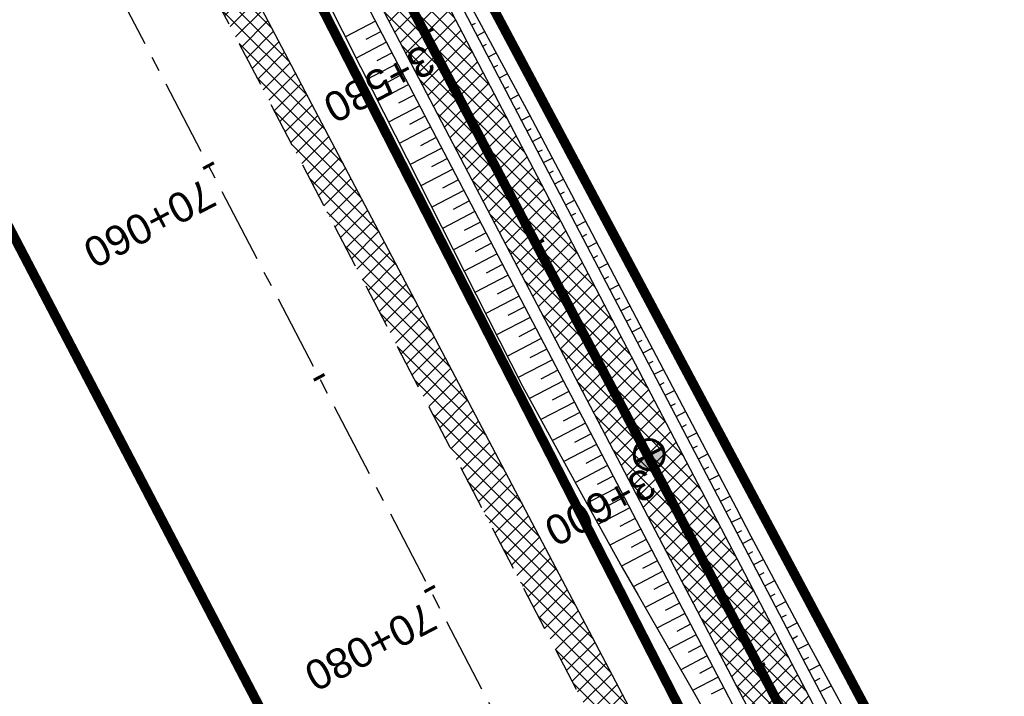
# Model space of a CAD drawing. Header units: metres. Extents: x 7529682 to 7533751, y 5721195 to 5727842.
# Tile 28 of 179: x 7531367 to 7531409, y 5724609 to 5724637. Entities that reach past the tile are written whole.
import ezdxf

# ---------------------------------------------------------------- set-up
doc = ezdxf.new("R2010")
doc.units = ezdxf.units.M
for name, pattern in [('817-dzialki-09-05-04$0$HIDDEN', [0.375, 0.25, -0.125]), ('ACAD_ISO05W100', [33, 24, -3, 0, -3, 0, -3]), ('CENTER', [50.8, 31.75, -6.35, 6.35, -6.35]), ('CENTER2', [28.575, 19.05, -3.175, 3.175, -3.175]), ('HIDDEN', [9.525, 6.35, -3.175])]:
    doc.linetypes.add(name, pattern=pattern)
for name, color, linetype in [('C-DROGI-SYTUACJA', 7, 'Continuous'), ('C-DROGI-SYTUACJA-ETYKIETY', 7, 'Continuous'), ('D-hatch-pobocza', 131, 'Continuous'), ('D-pobocza', 60, 'Continuous'), ('D-rowy', 160, 'Continuous'), ('D-skarpa', 2, 'Continuous'), ('D-skarpa-kreskowanie', 2, 'Continuous')]:
    doc.layers.add(name, color=color, linetype=linetype)
for name, color, linetype, lineweight, true_color in [('D-ewidencja-numery', 7, 'Continuous', 50, 0x40ff00), ('D-hatch-ciag-pieszo-rowerowy', 7, 'Continuous', 13, 0xff9f80), ('D-LR-etap-III', 7, '817-dzialki-09-05-04$0$HIDDEN', 50, 0x00008f)]:
    doc.layers.add(name, color=color, linetype=linetype, lineweight=lineweight, true_color=true_color)
for name, color, linetype, lineweight in [('D-krawędzie', 3, 'Continuous', 30), ('D-obrzeża', 2, 'Continuous', 30), ('D-oś', 10, 'CENTER', 30), ('D-pas-drogowy', 7, 'ACAD_ISO05W100', 50)]:
    doc.layers.add(name, color=color, linetype=linetype, lineweight=lineweight)
doc.layers.add('poprzeczki', color=7, linetype='Continuous', true_color=0x0000c7)
doc.styles.get("Standard").update_dxf_attribs({"font": 'arial.ttf'})

# ---------------------------------------------------------------- blocks, each defined once
blk = doc.blocks.new('AeccTickLine')
at = {"color": 0, "linetype": 'ByBlock', "lineweight": -2}
blk.add_line((0, 1), (0, -1), dxfattribs=at)
blk = doc.blocks.new('kilometraz')
at = {"linetype": 'ByBlock', "lineweight": -2}
blk.add_hatch(color=0, dxfattribs=at).paths.add_polyline_path([(0, -0.28125, 0.41421356), (0.28125, 0, 0.41421356), (0, 0.28125)])
at = {"color": 0, "linetype": 'ByBlock', "lineweight": -2}
blk.add_line((0, 0.28125), (0, -0.28125), dxfattribs=at)
blk.add_circle((0, 0), 0.28125, dxfattribs=at)

msp = doc.modelspace()

# ---------------------------------------------------------------- hatches: boundary and pattern name
at = {"layer": 'D-hatch-ciag-pieszo-rowerowy'}
h = msp.add_hatch(dxfattribs=at)
h.set_pattern_fill('ANSI37', color=256, scale=0.15, style=0)
h.set_pattern_definition([(45, (0.88535, 0.46493), (-0.33675960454, 0.33675960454), []), (135, (0.88535, 0.46493), (-0.33675960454, -0.33675960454), [])])
h.paths.add_polyline_path([(7531426.003, 5724559.81), (7531399.692, 5724609.942), (7531381.172, 5724645.403), (7531371.149, 5724664.426), (7531369.294, 5724662.583), (7531378.958, 5724644.242), (7531397.477, 5724608.783), (7531423.79, 5724558.646), (7531445.036, 5724518.378), (7531473.71, 5724463.87), (7531482.589, 5724446.952), (7531484.87, 5724447.986), (7531475.922, 5724465.034), (7531447.248, 5724519.543)])
at = {"layer": 'D-hatch-pobocza'}
h = msp.add_hatch(dxfattribs=at)
h.set_pattern_fill('ANSI37', color=256, scale=0.15, style=0)
h.set_pattern_definition([(45, (0, 0), (-0.33675960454, 0.33675960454), []), (135, (0, 0), (-0.33675960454, -0.33675960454), [])])
h.paths.add_polyline_path([(7531410.67, 5724574.2), (7531398.06, 5724598.28), (7531373.71, 5724644.55), (7531366.184, 5724659.134), (7531365.969, 5724658.886), (7531365.498, 5724656.917), (7531373.645, 5724641.454), (7531392.162, 5724605.999), (7531418.48, 5724555.853), (7531439.727, 5724515.582), (7531476.36, 5724446.19), (7531478.829, 5724445.626), (7531467.27, 5724466.87), (7531457.65, 5724485.09), (7531437.94, 5724521.98), (7531423.89, 5724548.61)])

# ---------------------------------------------------------------- linework, layer by layer
at = {"layer": 'C-DROGI-SYTUACJA', "color": 10, "linetype": 'CENTER2', "lineweight": 35, "ltscale": 0.2}
msp.add_lwpolyline([(7531156.869, 5725074.83), (7531166.993, 5725055.55, -0.068732), (7531168.479, 5725051.432), (7531169.1, 5725048.503, 0.068783), (7531171.89, 5725040.776), (7531203.621, 5724980.378), (7531234.8, 5724921.535), (7531259.931, 5724874.055), (7531293.333, 5724810.086), (7531313.16, 5724772.033), (7531341.529, 5724719.923, -0.009023), (7531346.533, 5724710.322), (7531363.735, 5724675.815), (7531380.065, 5724644.823), (7531398.584, 5724609.363), (7531424.897, 5724559.228), (7531446.142, 5724518.961), (7531474.816, 5724464.452), (7531498.201, 5724419.897)], format="xyb", dxfattribs=at)
at = {"layer": 'D-ewidencja-numery', "color": 12, "ltscale": 15, "true_color": 0xc70000}
msp.add_lwpolyline([(7531166.31, 5725074.58), (7531172.29, 5725062.58), (7531170.59, 5725055.606), (7531173.733, 5725044.081), (7531215.342, 5724964.86), (7531238.054, 5724921.685), (7531262.39, 5724875.283), (7531295.587, 5724811.266), (7531348.488, 5724712.363), (7531363.741, 5724682.684), (7531366.987, 5724675.865), (7531382.541, 5724646.111), (7531401.299, 5724610.875), (7531428.965, 5724558.862), (7531449.111, 5724520.398), (7531477.293, 5724465.831), (7531500.996, 5724421.113)], dxfattribs=at)
at = {"layer": 'D-krawędzie', "linetype": 'HIDDEN', "ltscale": 0.3, "flags": 128}
msp.add_lwpolyline([(7530572.01, 5726166.06), (7530620.381, 5726072.761), (7530641.555, 5726032.008), (7530660.961, 5725995.07), (7530689.128, 5725941.54), (7530707.336, 5725907.032), (7530725.256, 5725873.093), (7530743.97, 5725837.654), (7530770.527, 5725787.119), (7530787.864, 5725754.267), (7530809.898, 5725712.542), (7530824.739, 5725684.389), (7530840.856, 5725653.693), (7530860.675, 5725616.154), (7530865.283, 5725607.394), (7530878.05, 5725583.08), (7530918.172, 5725507.178), (7530950.163, 5725446.305), (7530993.419, 5725364.265), (7531022.766, 5725308.719), (7531053.81, 5725249.872), (7531081.166, 5725197.875), (7531103.902, 5725154.541), (7531128.123, 5725108.448), (7531149.3, 5725068.25), (7531167.38, 5725033.767), (7531197.165, 5724976.988), (7531228.151, 5724918.034), (7531253.153, 5724870.491), (7531286.796, 5724806.654), (7531306.74, 5724768.665), (7531335.094, 5724714.652), (7531357.319, 5724672.439), (7531373.645, 5724641.454), (7531392.162, 5724605.999), (7531418.48, 5724555.853), (7531439.727, 5724515.582), (7531468.399, 5724461.077), (7531491.782, 5724416.528), (7531531.99, 5724339.833), (7531557.227, 5724291.659), (7531569.852, 5724267.577), (7531591.376, 5724226.548), (7531610.004, 5724191.103), (7531616.883, 5724177.999), (7531629.985, 5724153.025), (7531641.007, 5724132.022), (7531664.906, 5724087.617), (7531677.644, 5724064.786), (7531683.112, 5724054.988), (7531686.753, 5724048.18), (7531695.448, 5724031.697), (7531703.749, 5724015.917), (7531709.214, 5724005.514), (7531719.389, 5723986.147), (7531726.295, 5723973), (7531732.741, 5723960.736), (7531735.13, 5723956.19)], dxfattribs=at)
at = {"layer": 'D-LR-etap-III', "ltscale": 10, "flags": 128}
msp.add_lwpolyline([(7531750.474, 5723895.103, 0.4, 0.4, 0), (7531750.505, 5723895.13, 0.4, 0.4, 0), (7531682.71, 5724022.92, 0.4, 0.4, 0), (7531619.177, 5724147.204, 0.4, 0.4, 0), (7531592.309, 5724198.489, 0.4, 0.4, 0), (7531553.264, 5724272.919, 0.4, 0.4, 0), (7531504.02, 5724366.79, 0.4, 0.4, 0), (7531482.09, 5724407.62, 0.4, 0.4, 0), (7531412.35, 5724541.183, 0.4, 0.4, 0), (7531388.464, 5724586.93, 0.4, 0.4, 0), (7531345.12, 5724669.94, 0.4, 0.4, 0), (7531127.66, 5725081.67, 0.4, 0.4, 0), (7531059.253, 5725211.041, 0.4, 0.4, 0), (7531008.007, 5725307.954, 0.4, 0.4, 0), (7530964.182, 5725390.836, 0.4, 0.4, 0), (7530914.557, 5725484.684, 0.4, 0.4, 0), (7530865.243, 5725577.494, 0.4, 0.4, 0), (7530840.085, 5725624.059, 0.4, 0.4, 0), (7530802.56, 5725694.925, 0.4, 0.4, 0), (7530755.54, 5725787.51, 0.4, 0.4, 0), (7530708.718, 5725876.303, 0.4, 0.4, 0), (7530695.12, 5725902.09, 0.4, 0.4, 0), (7530642.914, 5726001.078, 0.4, 0.4, 0), (7530634.935, 5726016.147, 0.4, 0.4, 0), (7530610.82, 5726061.93, 0.4, 0.4, 0), (7530610.82, 5726061.93, 0.4, 0.4, 0), (7530607.21, 5726063.51, 0.4, 0.4, 0), (7530597.42, 5726080.68, 0.4, 0.4, 0), (7530591.16, 5726088.44, 0.4, 0.4, 0), (7530581.28, 5726107.21, 0.4, 0.4, 0), (7530571.29, 5726130.56, 0.4, 0.4, 0), (7530549.555, 5726171.527, 0.4, 0.4, 0), (7530531.014, 5726206.474, 0.4, 0.4, 0), (7530516.461, 5726236.017, 0.4, 0.4, 0), (7530500.799, 5726266.141, 0.4, 0.4, 0), (7530491.35, 5726283.94, 0.4, 0.4, 0), (7530482.4, 5726303.41, 0.4, 0.4, 0), (7530482.4, 5726303.41, 0.4, 0.4, 0), (7530450.41, 5726357.28, 0.4, 0.4, 0), (7530397.759, 5726458.5, 0.4, 0.4, 0), (7530334.708, 5726583.665, 0.4, 0.4, 0), (7530303.939, 5726645.168, 0.4, 0.4, 0), (7530300.51, 5726651.778, 0.4, 0.4, 0), (7530289.214, 5726671.967, 0.4, 0.4, 0), (7530281.54, 5726685.57, 0.4, 0.4, 0), (7530261.371, 5726724.163, 0.4, 0.4, 0), (7530254.03, 5726738.21, 0.4, 0.4, 0), (7530197.22, 5726845.06, 0.4, 0.4, 0), (7530194.71, 5726849.15, 0.4, 0.4, 0), (7530195.92, 5726850.75, 0.4, 0.4, 0), (7530170.547, 5726892.961, 0.4, 0.4, 0), (7530143.175, 5726945.066, 0.4, 0.4, 0), (7530105.06, 5727018.32, 0.4, 0.4, 0), (7530100.06, 5727027.16, 0.4, 0.4, 0), (7530062.319, 5727099.625, 0.4, 0.4, 0), (7530015.379, 5727189.42, 0.4, 0.4, 0), (7529983.208, 5727250.207, 0.4, 0.4, 0), (7529953.284, 5727306.747, 0.4, 0.4, 0), (7529900.671, 5727406.159, 0.4, 0.4, 0), (7529890.63, 5727425.131, 0.4, 0.4, 0), (7529875.155, 5727454.426, 0.4, 0.4, 0), (7529857.56, 5727487.787, 0.4, 0.4, 0), (7529835.194, 5727530.193, 0.4, 0.4, 0), (7529811.741, 5727574.662, 0.4, 0.4, 0), (7529792.102, 5727611.923, 0.4, 0.4, 0), (7529768.066, 5727657.47, 0.4, 0.4, 0), (7529755.211, 5727682.131, 0.4, 0.4, 0), (7529753.31, 5727681.13, 0.4, 0.4, 0), (7529739.21, 5727707.77, 0.4, 0.4, 0), (7529735.395, 5727711.252, 0.4, 0.4, 0), (7529725.42, 5727730.2, 0.4, 0.4, 0), (7529723.55, 5727729.88, 0.4, 0.4, 0), (7529695.567, 5727782.932, 0.4, 0.4, 0), (7529717.68, 5727794.024, 0.4, 0.4, 0), (7529736.275, 5727758.647, 0.4, 0.4, 0), (7529736.275, 5727758.647, 0.4, 0.4, 0), (7529744.511, 5727750.406, 0.4, 0.4, 0), (7529744.511, 5727750.406, 0.4, 0.4, 0), (7529750.283, 5727738.55, 0.4, 0.4, 0), (7529777.109, 5727687.569, 0.4, 0.4, 0), (7529796.515, 5727651.33, 0.4, 0.4, 0), (7529814.938, 5727616.793, 0.4, 0.4, 0), (7529839.007, 5727572.304, 0.4, 0.4, 0), (7529860.618, 5727532.509, 0.4, 0.4, 0), (7529882.349, 5727491.504, 0.4, 0.4, 0), (7529904.865, 5727449.096, 0.4, 0.4, 0), (7529920.747, 5727418.885, 0.4, 0.4, 0), (7529946.677, 5727368.547, 0.4, 0.4, 0), (7529972.025, 5727320.573, 0.4, 0.4, 0), (7529987.74, 5727290.153, 0.4, 0.4, 0), (7529996.497, 5727273.662, 0.4, 0.4, 0), (7530017.541, 5727234.203, 0.4, 0.4, 0), (7530033.054, 5727204.864, 0.4, 0.4, 0), (7530051.623, 5727170.223, 0.4, 0.4, 0), (7530069.277, 5727137.016, 0.4, 0.4, 0), (7530089.385, 5727097.534, 0.4, 0.4, 0), (7530109.713, 5727060.747, 0.4, 0.4, 0), (7530136.77, 5727011.64, 0.4, 0.4, 0), (7530162.447, 5726962.744, 0.4, 0.4, 0), (7530187.674, 5726916.992, 0.4, 0.4, 0), (7530207.821, 5726879.335, 0.4, 0.4, 0), (7530230.626, 5726834.519, 0.4, 0.4, 0), (7530262.288, 5726776.618, 0.4, 0.4, 0), (7530277.51, 5726760.213, 0.4, 0.4, 0), (7530286.037, 5726744.107, 0.4, 0.4, 0), (7530288.097, 5726735.884, 0.4, 0.4, 0), (7530290.394, 5726725.047, 0.4, 0.4, 0), (7530296.177, 5726713.583, 0.4, 0.4, 0), (7530302.726, 5726701.182, 0.4, 0.4, 0), (7530325.685, 5726657.466, 0.4, 0.4, 0), (7530343.244, 5726623.649, 0.4, 0.4, 0), (7530360.23, 5726591.747, 0.4, 0.4, 0), (7530383.209, 5726548.059, 0.4, 0.4, 0), (7530406.018, 5726503.606, 0.4, 0.4, 0), (7530427.465, 5726462.62, 0.4, 0.4, 0), (7530447.928, 5726424.388, 0.4, 0.4, 0), (7530471.127, 5726379.921, 0.4, 0.4, 0), (7530490.501, 5726343.033, 0.4, 0.4, 0), (7530509.499, 5726306.733, 0.4, 0.4, 0), (7530529.89, 5726267.244, 0.4, 0.4, 0), (7530543.852, 5726238.99, 0.4, 0.4, 0), (7530554.809, 5726218.944, 0.4, 0.4, 0), (7530559.027, 5726212.223, 0.4, 0.4, 0), (7530563.061, 5726206.41, 0.4, 0.4, 0), (7530566.934, 5726200.464, 0.4, 0.4, 0), (7530569.771, 5726194.902, 0.4, 0.4, 0), (7530571.473, 5726191.282, 0.4, 0.4, 0), (7530572.839, 5726188.025, 0.4, 0.4, 0), (7530575.295, 5726182.035, 0.4, 0.4, 0), (7530579.737, 5726173.306, 0.4, 0.4, 0), (7530583.3, 5726167.41, 0.4, 0.4, 0), (7530593.4, 5726163.33, 0.4, 0.4, 0), (7530598.618, 5726155.264, 0.4, 0.4, 0), (7530608.258, 5726140.497, 0.4, 0.4, 0), (7530603.27, 5726136.83, 0.4, 0.4, 0), (7530606.53, 5726131.84, 0.4, 0.4, 0), (7530604.239, 5726124.217, 0.4, 0.4, 0), (7530605.847, 5726121.63, 0.4, 0.4, 0), (7530608.972, 5726116.164, 0.4, 0.4, 0), (7530618.114, 5726097.791, 0.4, 0.4, 0), (7530651.213, 5726034.96, 0.4, 0.4, 0), (7530670.244, 5725998.611, 0.4, 0.4, 0), (7530698.075, 5725945.953, 0.4, 0.4, 0), (7530716.506, 5725911.305, 0.4, 0.4, 0), (7530735.223, 5725875.667, 0.4, 0.4, 0), (7530752.504, 5725842.155, 0.4, 0.4, 0), (7530778.311, 5725793.501, 0.4, 0.4, 0), (7530797.5, 5725756.382, 0.4, 0.4, 0), (7530812.519, 5725728.289, 0.4, 0.4, 0), (7530820.039, 5725713.16, 0.4, 0.4, 0), (7530822.422, 5725710.194, 0.4, 0.4, 0), (7530833.155, 5725688.801, 0.4, 0.4, 0), (7530849.629, 5725656.159, 0.4, 0.4, 0), (7530867.983, 5725621.964, 0.4, 0.4, 0), (7530872.63, 5725612.888, 0.4, 0.4, 0), (7530880.354, 5725597.595, 0.4, 0.4, 0), (7530883.839, 5725593.389, 0.4, 0.4, 0), (7530891.782, 5725587.763, 0.4, 0.4, 0), (7530895.039, 5725584.281, 0.4, 0.4, 0), (7530897.034, 5725580.941, 0.4, 0.4, 0), (7530900.952, 5725579.946, 0.4, 0.4, 0), (7530904.81, 5725571.977, 0.4, 0.4, 0), (7530903.682, 5725568.566, 0.4, 0.4, 0), (7530908.901, 5725558.845, 0.4, 0.4, 0), (7530910.252, 5725545.672, 0.4, 0.4, 0), (7530912.873, 5725538.646, 0.4, 0.4, 0), (7530945.278, 5725478.464, 0.4, 0.4, 0), (7530959.692, 5725450.246, 0.4, 0.4, 0), (7531002.827, 5725368.192, 0.4, 0.4, 0), (7531044.704, 5725290.314, 0.4, 0.4, 0), (7531064.099, 5725253.213, 0.4, 0.4, 0), (7531083.01, 5725216.678, 0.4, 0.4, 0), (7531113.013, 5725158.466, 0.4, 0.4, 0), (7531137.364, 5725113.071, 0.4, 0.4, 0), (7531150.831, 5725086.712, 0.4, 0.4, 0), (7531159.746, 5725076.641, 0.4, 0.4, 0), (7531166.31, 5725074.58, 0.4, 0.4, 0), (7531172.29, 5725062.58, 0.4, 0.4, 0), (7531170.59, 5725055.606, 0.4, 0.4, 0), (7531173.733, 5725044.081, 0.4, 0.4, 0), (7531215.342, 5724964.86, 0.4, 0.4, 0), (7531238.054, 5724921.685, 0.4, 0.4, 0), (7531262.39, 5724875.283, 0.4, 0.4, 0), (7531295.587, 5724811.266, 0.4, 0.4, 0), (7531348.488, 5724712.363, 0.4, 0.4, 0), (7531363.741, 5724682.684, 0.4, 0.4, 0), (7531366.987, 5724675.865, 0.4, 0.4, 0), (7531382.541, 5724646.111, 0.4, 0.4, 0), (7531401.299, 5724610.875, 0.4, 0.4, 0), (7531428.965, 5724558.862, 0.4, 0.4, 0), (7531449.111, 5724520.398, 0.4, 0.4, 0), (7531477.293, 5724465.831, 0.4, 0.4, 0), (7531500.996, 5724421.113, 0.4, 0.4, 0), (7531512.122, 5724400.549, 0.4, 0.4, 0), (7531513.782, 5724396.757, 0.4, 0.4, 0), (7531526.32, 5724379.39, 0.4, 0.4, 0), (7531566.784, 5724302.736, 0.4, 0.4, 0), (7531612.277, 5724225.61, 0.4, 0.4, 0), (7531620.493, 5724210.548, 0.4, 0.4, 0), (7531631.578, 5724196.258, 0.4, 0.4, 0), (7531653.484, 5724152.434, 0.4, 0.4, 0), (7531661.151, 5724128.494, 0.4, 0.4, 0), (7531673.881, 5724101.186, 0.4, 0.4, 0), (7531684.691, 5724081.184, 0.4, 0.4, 0), (7531699.212, 5724051.17, 0.4, 0.4, 0), (7531704.034, 5724040.584, 0.4, 0.4, 0), (7531704.034, 5724040.584, 0.4, 0.4, 0), (7531703.913, 5724037.17, 0.4, 0.4, 0), (7531736.42, 5723969.232, 0.4, 0.4, 0), (7531738.285, 5723967.699, 0.4, 0.4, 0), (7531742.181, 5723962.346, 0.4, 0.4, 0), (7531744.286, 5723958.616, 0.4, 0.4, 0), (7531755.393, 5723944.193, 0.4, 0.4, 0), (7531758.69, 5723936.76, 0.4, 0.4, 0), (7531780.08, 5723929.25, 0.4, 0.4, 0), (7531792.612, 5723906.338, 0.4, 0.4, 0), (7531792.612, 5723906.338, 0.4, 0.4, 0), (7531756.962, 5723883.055, 0.4, 0.4, 0), (7531750.46, 5723895.13, 0.4, 0.4, 0), (7531750.46, 5723895.13, 0, 0, 0)], format="xyseb", dxfattribs=at)
at = {"layer": 'D-obrzeża'}
msp.add_lwpolyline([(7531162.547, 5725061.318), (7531165.882, 5725054.959, -0.068574), (7531167.27, 5725051.106), (7531167.915, 5725048.068, 0.068789), (7531170.704, 5725040.34), (7531202.515, 5724979.795), (7531233.696, 5724920.95), (7531258.824, 5724873.473), (7531292.225, 5724809.507), (7531312.052, 5724771.454), (7531340.423, 5724719.339, -0.00902), (7531345.426, 5724709.741), (7531362.629, 5724675.233), (7531378.958, 5724644.242), (7531397.477, 5724608.783), (7531423.79, 5724558.646), (7531445.036, 5724518.378), (7531473.71, 5724463.87), (7531497.095, 5724419.316), (7531505.905, 5724402.511, -0.033171), (7531508.586, 5724396.451), (7531511.248, 5724389.164)], format="xyb", dxfattribs=at)
msp.add_lwpolyline([(7531484.87, 5724447.986), (7531475.922, 5724465.034), (7531447.248, 5724519.543), (7531426.003, 5724559.81), (7531399.692, 5724609.942), (7531381.172, 5724645.403), (7531371.149, 5724664.426)], dxfattribs=at)
at = {"layer": 'D-oś', "ltscale": 0.1}
msp.add_lwpolyline([(7531488.683, 5724414.901), (7531465.302, 5724459.448), (7531436.63, 5724513.951), (7531415.383, 5724554.223), (7531389.061, 5724604.375), (7531370.545, 5724639.828), (7531354.222, 5724670.808), (7531331.996, 5724713.024), (7531303.641, 5724767.038), (7531283.699, 5724805.024), (7531250.055, 5724868.862), (7531225.053, 5724916.406), (7531194.065, 5724975.362), (7531164.28, 5725032.142), (7531146.202, 5725066.622)], dxfattribs=at)
at = {"layer": 'D-pas-drogowy', "ltscale": 0.2, "flags": 128}
msp.add_lwpolyline([(7531633.019, 5724182.834, 0.4, 0.4, 0), (7531617.559, 5724211.608, 0.4, 0.4, 0), (7531566.784, 5724302.736, 0.4, 0.4, 0), (7531538.419, 5724356.47, 0.4, 0.4, 0), (7531526.32, 5724379.39, 0.4, 0.4, 0), (7531516.102, 5724393.607, 0.4, 0.4, 0.001485), (7531513.78, 5724396.838, 0.4, 0.4, 0), (7531501.87, 5724413.41, 0.4, 0.4, 0), (7531474.926, 5724464.508, 0.4, 0.4, 0), (7531446.2, 5724518.992, 0.4, 0.4, 0), (7531424.962, 5724559.262, 0.4, 0.4, 0), (7531398.444, 5724609.566, 0.4, 0.4, 0), (7531379.647, 5724645.216, 0.4, 0.4, 0), (7531365.23, 5724672.56, 0.4, 0.4, 0), (7531341.306, 5724717.915, 0.4, 0.4, 0), (7531312.9, 5724771.789, 0.4, 0.4, 0), (7531292.591, 5724810.307, 0.4, 0.4, 0), (7531259.392, 5724873.271, 0.4, 0.4, 0), (7531233.74, 5724921.923, 0.4, 0.4, 0), (7531203.073, 5724980.092, 0.4, 0.4, 0), (7531173.471, 5725036.225, 0.4, 0.4, 0), (7531168.27, 5725046.09, 0.4, 0.4, 0), (7531172.29, 5725062.58, 0.4, 0.4, 0), (7531166.31, 5725074.58, 0.4, 0.4, 0), (7531150.32, 5725079.6, 0.4, 0.4, 0), (7531141.5, 5725096.43, 0.4, 0.4, 0), (7531109.312, 5725157.814, 0.4, 0.4, 0), (7531086.641, 5725201.048, 0.4, 0.4, 0), (7531059.198, 5725253.384, 0.4, 0.4, 0), (7531028.207, 5725312.489, 0.4, 0.4, 0), (7530999.105, 5725367.99, 0.4, 0.4, 0), (7530956.248, 5725449.725, 0.4, 0.4, 0), (7530924.398, 5725510.464, 0.4, 0.4, 0), (7530897.51, 5725561.74, 0.4, 0.4, 0), (7530894.46, 5725566.14, 0.4, 0.4, 0), (7530892.16, 5725570.49, 0.4, 0.4, 0), (7530869.363, 5725613.307, 0.4, 0.4, 0), (7530861.694, 5725627.705, 0.4, 0.4, 0), (7530852.74, 5725644.52, 0.4, 0.4, 0), (7530831.51, 5725684.2, 0.4, 0.4, 0), (7530811.13, 5725722.52, 0.4, 0.4, 0), (7530792.348, 5725757.941, 0.4, 0.4, 0), (7530768.03, 5725803.8, 0.4, 0.4, 0), (7530748.769, 5725840.179, 0.4, 0.4, 0), (7530727.7, 5725879.97, 0.4, 0.4, 0), (7530712.098, 5725909.545, 0.4, 0.4, 0), (7530693.644, 5725944.645, 0.4, 0.4, 0), (7530665.702, 5725997.539, 0.4, 0.4, 0), (7530641.76, 5726042.88, 0.4, 0.4, 0), (7530616.5, 5726091.48, 0.4, 0.4, 0), (7530604.628, 5726114.32, 0.4, 0.4, -0.007763), (7530602.5, 5726118.43, 0.4, 0.4, 0), (7530603.992, 5726123.395, 0.4, 0.4, 0), (7530606.53, 5726131.84, 0.4, 0.4, 0), (7530603.27, 5726136.83, 0.4, 0.4, 0), (7530593.776, 5726151.369, 0.4, 0.4, 0), (7530590.203, 5726156.84, 0.4, 0.4, 0), (7530583.3, 5726167.41, 0.4, 0.4, 0), (7530580.578, 5726170.428, 0.4, 0.4, 0), (7530575.85, 5726175.67, 0.4, 0.4, 0), (7530569.01, 5726186.66, 0.4, 0.4, 0), (7530562.555, 5726199.189, 0.4, 0.4, 0), (7530555.67, 5726211.39, 0.4, 0.4, 0), (7530548.29, 5726224.23, 0.4, 0.4, 0), (7530540.58, 5726237.71, 0.4, 0.4, 0), (7530532.68, 5726252.65, 0.4, 0.4, 0), (7530524.06, 5726269.35, 0.4, 0.4, 0), (7530502.82, 5726309.91, 0.4, 0.4, 0), (7530488.83, 5726336.63, 0.4, 0.4, 0), (7530466.03, 5726380.16, 0.4, 0.4, 0), (7530438.47, 5726432.77, 0.4, 0.4, 0), (7530424.53, 5726459.09, 0.4, 0.4, 0), (7530401.63, 5726502.97, 0.4, 0.4, 0), (7530383.38, 5726538.06, 0.4, 0.4, 0), (7530353.97, 5726593.52, 0.4, 0.4, 0), (7530338.47, 5726622.74, 0.4, 0.4, 0), (7530322.01, 5726653.88, 0.4, 0.4, 0), (7530297.54, 5726700.33, 0.4, 0.4, 0), (7530287.38, 5726719.6, 0.4, 0.4, 0), (7530285.95, 5726722.316, 0.4, 0.4, 0), (7530280.26, 5726733.12, 0.4, 0.4, 0), (7530266.73, 5726758.74, 0.4, 0.4, 0), (7530260.42, 5726770.47, 0.4, 0.4, 0), (7530253.25, 5726783.82, 0.4, 0.4, 0), (7530244.95, 5726799.33, 0.4, 0.4, 0), (7530239.39, 5726808.49, 0.4, 0.4, 0), (7530238.29, 5726807.9, 0.4, 0.4, 0), (7530218.11, 5726850.67, 0.4, 0.4, 0), (7530175.907, 5726928.168, 0.4, 0.4, 0), (7530096.68, 5727076.15, 0.4, 0.4, 0), (7530094.68, 5727079.89, 0.4, 0.4, 0), (7530064.597, 5727135.523, 0.4, 0.4, 0), (7530046.731, 5727168.892, 0.4, 0.4, 0), (7530025.803, 5727208.461, 0.4, 0.4, 0), (7530012.847, 5727232.979, 0.4, 0.4, 0), (7529994.15, 5727268.45, 0.4, 0.4, 0), (7529981.671, 5727291.93, 0.4, 0.4, 0), (7529949.89, 5727351.73, 0.4, 0.4, 0), (7529924.75, 5727399.03, 0.4, 0.4, 0), (7529915.516, 5727417.1, 0.4, 0.4, 0), (7529885.83, 5727475.19, 0.4, 0.4, 0), (7529862.56, 5727519.97, 0.4, 0.4, 0), (7529852.985, 5727538.191, 0.4, 0.4, 0), (7529836.513, 5727569.511, 0.4, 0.4, 0), (7529815.369, 5727609.141, 0.4, 0.4, 0), (7529792.795, 5727651.247, 0.4, 0.4, 0), (7529774.199, 5727685.858, 0.4, 0.4, 0), (7529746.966, 5727736.059, 0.4, 0.4, 0), (7529733.92, 5727757.62, 0.4, 0.4, 0), (7529708.607, 5727806.389, 0.4, 0.4, 0), (7529688.492, 5727796.345, 0.4, 0.4, 0), (7529723.55, 5727729.88, 0.4, 0.4, 0), (7529725.42, 5727730.2, 0.4, 0.4, 0), (7529735.38, 5727711.28, 0.4, 0.4, 0), (7529739.21, 5727707.77, 0.4, 0.4, 0), (7529753.31, 5727681.13, 0.4, 0.4, 0), (7529755.178, 5727682.114, 0.4, 0.4, 0), (7529792.102, 5727611.923, 0.4, 0.4, 0), (7529811.741, 5727574.662, 0.4, 0.4, 0), (7529835.194, 5727530.193, 0.4, 0.4, 0), (7529857.56, 5727487.787, 0.4, 0.4, 0), (7529875.155, 5727454.426, 0.4, 0.4, 0), (7529890.63, 5727425.131, 0.4, 0.4, 0), (7529900.671, 5727406.159, 0.4, 0.4, 0), (7529953.284, 5727306.747, 0.4, 0.4, 0), (7529983.208, 5727250.207, 0.4, 0.4, 0), (7530015.379, 5727189.42, 0.4, 0.4, 0), (7530062.319, 5727099.625, 0.4, 0.4, 0), (7530100.06, 5727027.16, 0.4, 0.4, 0), (7530105.06, 5727018.32, 0.4, 0.4, 0), (7530143.175, 5726945.066, 0.4, 0.4, 0), (7530170.547, 5726892.961, 0.4, 0.4, 0), (7530195.92, 5726850.75, 0.4, 0.4, 0), (7530194.71, 5726849.15, 0.4, 0.4, 0), (7530197.22, 5726845.06, 0.4, 0.4, 0), (7530254.03, 5726738.21, 0.4, 0.4, 0), (7530261.371, 5726724.163, 0.4, 0.4, 0), (7530281.54, 5726685.57, 0.4, 0.4, 0), (7530289.214, 5726671.967, 0.4, 0.4, 0), (7530300.51, 5726651.778, 0.4, 0.4, 0), (7530303.939, 5726645.168, 0.4, 0.4, 0), (7530334.708, 5726583.665, 0.4, 0.4, 0), (7530397.759, 5726458.5, 0.4, 0.4, 0), (7530450.41, 5726357.28, 0.4, 0.4, 0), (7530482.4, 5726303.41, 0.4, 0.4, 0), (7530483.688, 5726301.003, 0.4, 0.4, 0), (7530491.35, 5726283.94, 0.4, 0.4, 0), (7530512.67, 5726243.78, 0.4, 0.4, 0), (7530529.43, 5726209.46, 0.4, 0.4, 0), (7530571.29, 5726130.56, 0.4, 0.4, 0), (7530581.28, 5726107.21, 0.4, 0.4, 0), (7530591.16, 5726088.44, 0.4, 0.4, 0), (7530597.42, 5726080.68, 0.4, 0.4, 0), (7530607.21, 5726063.51, 0.4, 0.4, 0), (7530610.82, 5726061.93, 0.4, 0.4, 0), (7530634.935, 5726016.147, 0.4, 0.4, 0), (7530642.914, 5726001.078, 0.4, 0.4, 0), (7530695.12, 5725902.09, 0.4, 0.4, 0), (7530708.718, 5725876.303, 0.4, 0.4, 0), (7530755.54, 5725787.51, 0.4, 0.4, 0), (7530802.56, 5725694.925, 0.4, 0.4, 0), (7530840.085, 5725624.059, 0.4, 0.4, 0), (7530865.243, 5725577.494, 0.4, 0.4, 0), (7530914.557, 5725484.684, 0.4, 0.4, 0), (7530964.182, 5725390.836, 0.4, 0.4, 0), (7531008.007, 5725307.954, 0.4, 0.4, 0), (7531059.253, 5725211.041, 0.4, 0.4, 0), (7531127.66, 5725081.67, 0.4, 0.4, 0), (7531345.12, 5724669.94, 0.4, 0.4, 0), (7531388.464, 5724586.93, 0.4, 0.4, 0), (7531412.35, 5724541.183, 0.4, 0.4, 0), (7531482.09, 5724407.62, 0.4, 0.4, 0), (7531504.02, 5724366.79, 0.4, 0.4, 0), (7531519.374, 5724337.52, 0.4, 0.4, 0), (7531563.749, 5724252.932, 0.4, 0.4, 0), (7531602.175, 5724179.681, 0.4, 0.4, 0), (7531619.177, 5724147.204, 0.4, 0.4, 0), (7531625.038, 5724135.635, 0.4, 0.4, 0), (7531656.796, 5724073.316, 0.4, 0.4, 0), (7531675.12, 5724037.36, 0.4, 0.4, 0), (7531682.71, 5724022.92, 0.4, 0.4, 0), (7531705.565, 5723979.811, 0.4, 0.4, 0), (7531736.606, 5723921.262, 0.4, 0.4, 0), (7531750.46, 5723895.13, 0.4, 0.4, 0), (7531740.77, 5723886.56, 0.4, 0.4, 0), (7531732.86, 5723885, 0.4, 0.4, 0), (7531722.18, 5723887.77, 0.4, 0.4, 0), (7531729.87, 5723862.17, 0.4, 0.4, 0), (7531742.92, 5723861.93, 0.4, 0.4, 0), (7531763.71, 5723859.52, 0.4, 0.4, 0), (7531768.42, 5723854.12, 0.4, 0.4, 0), (7531787.42, 5723817.97, 0.4, 0.4, 0), (7531795.57, 5723809.82, 0.4, 0.4, 0), (7531816.347, 5723819.85, 0.4, 0.4, 0), (7531816.347, 5723819.85, 0.4, 0.4, 0), (7531805.06, 5723843.23, 0.4, 0.4, 0), (7531803.61, 5723886.23, 0.4, 0.4, 0), (7531803.61, 5723886.23, 0.4, 0.4, 0), (7531780.08, 5723929.25, 0.4, 0.4, 0), (7531758.69, 5723936.76, 0.4, 0.4, 0), (7531749.359, 5723946.412, 0.4, 0.4, 0), (7531742.71, 5723953.29, 0.4, 0.4, 0), (7531735.177, 5723967.878, 0.4, 0.4, 0), (7531722.37, 5723992.68, 0.4, 0.4, 0), (7531705.042, 5724030.886, 0.4, 0.4, 0), (7531699.47, 5724043.17, 0.4, 0.4, 0), (7531692.69, 5724058.11, 0.4, 0.4, 0), (7531679.672, 5724084.017, 0.4, 0.4, 0), (7531674.55, 5724094.21, 0.4, 0.4, 0), (7531666.633, 5724114.003, 0.4, 0.4, 0), (7531649, 5724153.82, 0.4, 0.4, 0), (7531641.49, 5724149.34, 0.4, 0.4, 0), (7531626.04, 5724179.34, 0.4, 0.4, 0), (7531633.03, 5724182.84, 0, 0, 0)], format="xyseb", dxfattribs=at)
at = {"layer": 'D-pobocza'}
for points in [[(7531485.326, 5724448.193), (7531476.365, 5724465.266), (7531447.69, 5724519.776), (7531426.445, 5724560.043), (7531400.135, 5724610.174), (7531381.615, 5724645.636), (7531371.52, 5724664.794)], [(7531369.222, 5724661.648), (7531378.515, 5724644.01), (7531397.034, 5724608.551), (7531423.348, 5724558.413), (7531444.594, 5724518.145), (7531473.267, 5724463.637), (7531482.133, 5724446.746)], [(7531478.829, 5724445.626), (7531467.27, 5724466.87), (7531457.65, 5724485.09), (7531437.94, 5724521.98), (7531423.89, 5724548.61), (7531410.67, 5724574.2), (7531398.06, 5724598.28), (7531373.71, 5724644.55), (7531366.184, 5724659.134)]]:
    msp.add_lwpolyline(points, dxfattribs=at)
at = {"layer": 'D-rowy', "linetype": 'HIDDEN', "ltscale": 0.1, "const_width": 0.4, "flags": 128}
msp.add_lwpolyline([(7531506.121, 5724397.133), (7531489.191, 5724429.341), (7531483.4, 5724440.512), (7531478.412, 5724450.147), (7531462.901, 5724479.304), (7531434.633, 5724532.162), (7531396.749, 5724604.645), (7531378.596, 5724640.173), (7531368.21, 5724659.05), (7531363.9, 5724666.92), (7531355.877, 5724682.662), (7531338.033, 5724716.835), (7531309.902, 5724770.333), (7531304.158, 5724781.147), (7531299.737, 5724789.052), (7531294.93, 5724798.468), (7531279.862, 5724827.641), (7531247.715, 5724888.417), (7531220.373, 5724940.873), (7531195.514, 5724987.527), (7531168.706, 5725038.836), (7531161.296, 5725053.455), (7531161.296, 5725053.455)], dxfattribs=at)
at = {"layer": 'D-skarpa', "linetype": 'Continuous'}
for points in [[(7531371.604, 5724664.878), (7531372.131, 5724663.834), (7531374.525, 5724659.444), (7531376.96, 5724655.075), (7531379.292, 5724650.653), (7531381.638, 5724646.237), (7531381.871, 5724645.774), (7531383.877, 5724641.757), (7531386.306, 5724637.385), (7531388.668, 5724632.977), (7531391.012, 5724628.561), (7531393.326, 5724624.129), (7531395.658, 5724619.706), (7531397.358, 5724616.464), (7531397.975, 5724615.275), (7531400.338, 5724610.868), (7531400.586, 5724610.408), (7531402.713, 5724606.473)], [(7531368.751, 5724662.044), (7531371.277, 5724657.732), (7531373.117, 5724653.05), (7531374.88, 5724648.328), (7531377.146, 5724643.87), (7531377.378, 5724643.407), (7531379.373, 5724639.405), (7531381.621, 5724634.938), (7531388.414, 5724621.563), (7531390.816, 5724617.177), (7531392.586, 5724613.972), (7531393.249, 5724612.807), (7531395.735, 5724608.464), (7531395.995, 5724608.01), (7531398.251, 5724604.131), (7531400.767, 5724599.805), (7531403.198, 5724595.434), (7531412.737, 5724577.853), (7531415.022, 5724573.406), (7531422.697, 5724558.074), (7531423.974, 5724555.51)]]:
    msp.add_lwpolyline(points, dxfattribs=at)
at = {"layer": 'D-skarpa-kreskowanie', "linetype": 'Continuous'}
for p, q in [((7531382.253, 5724636.853, 108.98), (7531380.989, 5724636.193, 108.029)), ((7531386.286, 5724636.69, 109.113), (7531386.44, 5724636.77, 108.998)), ((7531382.484, 5724636.41, 108.981), (7531381.849, 5724636.078, 108.503)), ((7531386.518, 5724636.247, 109.114), (7531386.829, 5724636.409, 108.88)), ((7531382.716, 5724635.966, 108.982), (7531381.439, 5724635.3, 108.021)), ((7531386.749, 5724635.804, 109.115), (7531386.907, 5724635.886, 108.997)), ((7531382.947, 5724635.523, 108.982), (7531382.306, 5724635.188, 108.5)), ((7531386.981, 5724635.361, 109.116), (7531387.301, 5724635.528, 108.875)), ((7531383.179, 5724635.08, 108.983), (7531381.89, 5724634.407, 108.014)), ((7531387.212, 5724634.918, 109.117), (7531387.375, 5724635.002, 108.995)), ((7531383.41, 5724634.637, 108.984), (7531382.764, 5724634.299, 108.498)), ((7531387.444, 5724634.474, 109.118), (7531387.773, 5724634.646, 108.87)), ((7531383.642, 5724634.194, 108.985), (7531382.343, 5724633.516, 108.009)), ((7531387.675, 5724634.031, 109.119), (7531387.842, 5724634.118, 108.993)), ((7531383.873, 5724633.751, 108.986), (7531383.221, 5724633.41, 108.496)), ((7531387.907, 5724633.588, 109.12), (7531388.246, 5724633.765, 108.865)), ((7531384.105, 5724633.307, 108.987), (7531382.796, 5724632.624, 108.003)), ((7531388.138, 5724633.145, 109.121), (7531388.31, 5724633.234, 108.992)), ((7531384.336, 5724632.864, 108.988), (7531383.679, 5724632.521, 108.494)), ((7531388.37, 5724632.702, 109.122), (7531388.718, 5724632.883, 108.86)), ((7531384.568, 5724632.421, 108.989), (7531383.249, 5724631.732, 107.997)), ((7531384.799, 5724631.978, 108.99), (7531384.137, 5724631.632, 108.492)), ((7531388.601, 5724632.258, 109.123), (7531388.777, 5724632.35, 108.991)), ((7531388.833, 5724631.815, 109.124), (7531389.186, 5724632, 108.858)), ((7531385.031, 5724631.535, 108.991), (7531383.702, 5724630.841, 107.992)), ((7531389.064, 5724631.372, 109.125), (7531389.242, 5724631.465, 108.99)), ((7531385.262, 5724631.091, 108.992), (7531384.595, 5724630.743, 108.49)), ((7531389.295, 5724630.929, 109.126), (7531389.655, 5724631.117, 108.855)), ((7531385.493, 5724630.648, 108.993), (7531384.155, 5724629.949, 107.986)), ((7531389.527, 5724630.486, 109.127), (7531389.708, 5724630.58, 108.99)), ((7531385.725, 5724630.205, 108.994), (7531385.053, 5724629.854, 108.488)), ((7531389.758, 5724630.042, 109.128), (7531390.124, 5724630.233, 108.852)), ((7531385.956, 5724629.762, 108.995), (7531384.607, 5724629.057, 107.98)), ((7531389.99, 5724629.599, 109.128), (7531390.174, 5724629.695, 108.99)), ((7531386.188, 5724629.319, 108.996), (7531385.511, 5724628.965, 108.486)), ((7531390.221, 5724629.156, 109.129), (7531390.593, 5724629.35, 108.85)), ((7531386.419, 5724628.875, 108.997), (7531385.06, 5724628.166, 107.974)), ((7531390.453, 5724628.713, 109.13), (7531390.64, 5724628.811, 108.989)), ((7531386.651, 5724628.432, 108.998), (7531385.969, 5724628.076, 108.485)), ((7531390.684, 5724628.27, 109.131), (7531391.061, 5724628.466, 108.848)), ((7531386.882, 5724627.989, 108.998), (7531385.513, 5724627.274, 107.969)), ((7531390.916, 5724627.826, 109.132), (7531391.104, 5724627.925, 108.991)), ((7531387.114, 5724627.546, 108.999), (7531386.427, 5724627.187, 108.483)), ((7531391.147, 5724627.383, 109.133), (7531391.524, 5724627.58, 108.85)), ((7531387.345, 5724627.103, 109), (7531385.966, 5724626.382, 107.963)), ((7531391.379, 5724626.94, 109.134), (7531391.567, 5724627.038, 108.992)), ((7531387.577, 5724626.659, 109.001), (7531386.885, 5724626.298, 108.481)), ((7531391.61, 5724626.497, 109.135), (7531391.987, 5724626.694, 108.852)), ((7531387.808, 5724626.216, 109.002), (7531386.419, 5724625.491, 107.957)), ((7531388.04, 5724625.773, 109.003), (7531387.342, 5724625.409, 108.479)), ((7531391.842, 5724626.054, 109.136), (7531392.03, 5724626.152, 108.994)), ((7531392.073, 5724625.61, 109.137), (7531392.45, 5724625.807, 108.854)), ((7531388.271, 5724625.33, 109.004), (7531386.872, 5724624.599, 107.952)), ((7531392.304, 5724625.167, 109.138), (7531392.493, 5724625.266, 108.996)), ((7531388.502, 5724624.887, 109.005), (7531387.8, 5724624.52, 108.477)), ((7531392.536, 5724624.724, 109.139), (7531392.913, 5724624.921, 108.855)), ((7531388.734, 5724624.443, 109.006), (7531387.325, 5724623.707, 107.946)), ((7531392.767, 5724624.281, 109.14), (7531392.956, 5724624.379, 108.998)), ((7531388.965, 5724624, 109.007), (7531388.258, 5724623.631, 108.475)), ((7531392.999, 5724623.838, 109.141), (7531393.376, 5724624.035, 108.857)), ((7531389.197, 5724623.557, 109.008), (7531387.777, 5724622.816, 107.94)), ((7531393.23, 5724623.394, 109.142), (7531393.42, 5724623.493, 108.999)), ((7531389.428, 5724623.114, 109.009), (7531388.716, 5724622.742, 108.473)), ((7531393.462, 5724622.951, 109.143), (7531393.842, 5724623.15, 108.856)), ((7531389.66, 5724622.671, 109.01), (7531388.23, 5724621.924, 107.935)), ((7531393.693, 5724622.508, 109.144), (7531393.884, 5724622.608, 109)), ((7531389.891, 5724622.227, 109.011), (7531389.175, 5724621.853, 108.472)), ((7531393.925, 5724622.065, 109.144), (7531394.309, 5724622.265, 108.856)), ((7531390.123, 5724621.784, 109.012), (7531388.7, 5724621.041, 107.941)), ((7531394.156, 5724621.622, 109.145), (7531394.349, 5724621.722, 109)), ((7531390.354, 5724621.341, 109.013), (7531389.647, 5724620.972, 108.481)), ((7531394.388, 5724621.178, 109.146), (7531394.775, 5724621.381, 108.855)), ((7531390.586, 5724620.898, 109.014), (7531389.18, 5724620.164, 107.956)), ((7531394.619, 5724620.735, 109.147), (7531394.814, 5724620.837, 109.001)), ((7531390.817, 5724620.455, 109.014), (7531390.119, 5724620.09, 108.489)), ((7531394.851, 5724620.292, 109.148), (7531395.241, 5724620.496, 108.854)), ((7531391.049, 5724620.011, 109.015), (7531389.661, 5724619.286, 107.971)), ((7531395.082, 5724619.849, 109.149), (7531395.278, 5724619.951, 109.002)), ((7531395.314, 5724619.406, 109.15), (7531395.708, 5724619.611, 108.854)), ((7531391.28, 5724619.568, 109.016), (7531390.59, 5724619.208, 108.498)), ((7531391.511, 5724619.125, 109.017), (7531390.141, 5724618.409, 107.987)), ((7531395.545, 5724618.962, 109.151), (7531395.742, 5724619.065, 109.003)), ((7531391.743, 5724618.682, 109.018), (7531391.062, 5724618.326, 108.506)), ((7531395.776, 5724618.519, 109.152), (7531396.172, 5724618.726, 108.855)), ((7531391.974, 5724618.239, 109.019), (7531390.622, 5724617.532, 108.002)), ((7531396.008, 5724618.076, 109.153), (7531396.206, 5724618.179, 109.004)), ((7531392.206, 5724617.795, 109.02), (7531391.534, 5724617.444, 108.515)), ((7531396.239, 5724617.633, 109.154), (7531396.636, 5724617.84, 108.855)), ((7531392.437, 5724617.352, 109.021), (7531391.104, 5724616.656, 108.018)), ((7531396.471, 5724617.19, 109.155), (7531396.67, 5724617.293, 109.005)), ((7531392.669, 5724616.909, 109.022), (7531392.007, 5724616.563, 108.524)), ((7531396.702, 5724616.746, 109.156), (7531397.1, 5724616.954, 108.856)), ((7531392.9, 5724616.466, 109.023), (7531391.587, 5724615.78, 108.036)), ((7531396.934, 5724616.303, 109.157), (7531397.133, 5724616.407, 109.007)), ((7531393.132, 5724616.023, 109.024), (7531392.48, 5724615.682, 108.534)), ((7531397.165, 5724615.86, 109.157), (7531397.563, 5724616.068, 108.857)), ((7531393.363, 5724615.579, 109.025), (7531392.071, 5724614.905, 108.053)), ((7531397.397, 5724615.417, 109.156), (7531397.595, 5724615.52, 109.007)), ((7531393.595, 5724615.136, 109.026), (7531392.954, 5724614.801, 108.544)), ((7531397.628, 5724614.974, 109.156), (7531398.026, 5724615.181, 108.857)), ((7531393.826, 5724614.693, 109.027), (7531392.555, 5724614.029, 108.07)), ((7531394.058, 5724614.25, 109.027), (7531393.429, 5724613.922, 108.554)), ((7531397.86, 5724614.53, 109.156), (7531398.061, 5724614.635, 109.005)), ((7531398.091, 5724614.087, 109.156), (7531398.498, 5724614.3, 108.85)), ((7531394.289, 5724613.807, 109.026), (7531393.049, 5724613.159, 108.093)), ((7531398.323, 5724613.644, 109.156), (7531398.528, 5724613.752, 109.001)), ((7531398.554, 5724613.201, 109.155), (7531398.971, 5724613.418, 108.842)), ((7531394.521, 5724613.363, 109.026), (7531393.908, 5724613.044, 108.566)), ((7531394.752, 5724612.92, 109.026), (7531393.545, 5724612.29, 108.118)), ((7531398.785, 5724612.758, 109.155), (7531398.996, 5724612.868, 108.997)), ((7531394.983, 5724612.477, 109.026), (7531394.388, 5724612.166, 108.578)), ((7531399.017, 5724612.314, 109.155), (7531399.443, 5724612.537, 108.834)), ((7531395.215, 5724612.034, 109.026), (7531394.042, 5724611.421, 108.143)), ((7531399.248, 5724611.871, 109.155), (7531399.464, 5724611.984, 108.993)), ((7531395.446, 5724611.591, 109.025), (7531394.868, 5724611.289, 108.591)), ((7531399.48, 5724611.428, 109.155), (7531399.916, 5724611.656, 108.827)), ((7531395.678, 5724611.147, 109.025), (7531394.539, 5724610.553, 108.169)), ((7531399.711, 5724610.985, 109.154), (7531399.932, 5724611.1, 108.989)), ((7531395.909, 5724610.704, 109.025), (7531395.349, 5724610.411, 108.603)), ((7531399.943, 5724610.542, 109.154), (7531400.388, 5724610.774, 108.819)), ((7531396.141, 5724610.261, 109.025), (7531395.036, 5724609.684, 108.194)), ((7531400.174, 5724610.098, 109.154), (7531400.4, 5724610.217, 108.984)), ((7531396.372, 5724609.818, 109.025), (7531395.829, 5724609.534, 108.616)), ((7531400.407, 5724609.656, 109.154), (7531400.863, 5724609.895, 108.81)), ((7531396.604, 5724609.375, 109.024), (7531395.534, 5724608.816, 108.22)), ((7531400.639, 5724609.213, 109.154), (7531400.87, 5724609.334, 108.98)), ((7531396.835, 5724608.931, 109.024), (7531396.309, 5724608.656, 108.628)), ((7531400.871, 5724608.77, 109.153), (7531401.338, 5724609.015, 108.802))]:
    msp.add_line(p, q, dxfattribs=at)

# ---------------------------------------------------------------- block references
at = {"layer": 'C-DROGI-SYTUACJA-ETYKIETY', "color": 2, "linetype": 'Continuous', "lineweight": 60, "xscale": 0.2499999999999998, "yscale": 0.2499999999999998, "zscale": 0.2499999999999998, "rotation": 297.5760968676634}
for p in [(7531375.262, 5724630.797), (7531379.892, 5724621.933), (7531384.521, 5724613.069)]:
    msp.add_blockref('AeccTickLine', p, dxfattribs=at)
at = {"layer": 'poprzeczki', "color": 2, "linetype": 'Continuous', "lineweight": 60, "xscale": 0.2499999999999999, "yscale": 0.2499999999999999, "zscale": 0.2499999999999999, "rotation": 297.5760968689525}
for p in [(7531384.454, 5724636.418), (7531389.084, 5724627.554), (7531398.342, 5724609.826)]:
    msp.add_blockref('AeccTickLine', p, dxfattribs=at)
at = {"layer": 'poprzeczki', "color": 10, "linetype": 'Continuous', "lineweight": 60, "xscale": 2.249999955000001, "yscale": 2.249999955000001, "zscale": 2.249999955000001, "rotation": 297.5760968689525}
msp.add_blockref('kilometraz', (7531393.713, 5724618.69), dxfattribs=at)

# ---------------------------------------------------------------- texts
at = {"layer": 'C-DROGI-SYTUACJA-ETYKIETY', "color": 2}
for s, p in [('3+580', (7531384.296, 5724635.912)), ('70+060', (7531375.104, 5724630.291)), ('3+600', (7531393.554, 5724618.184)), ('70+080', (7531384.362, 5724612.563))]:
    msp.add_text(s, height=1.25, rotation=207.5761, dxfattribs=at).set_placement(p)

doc.saveas('drawing.dxf')
